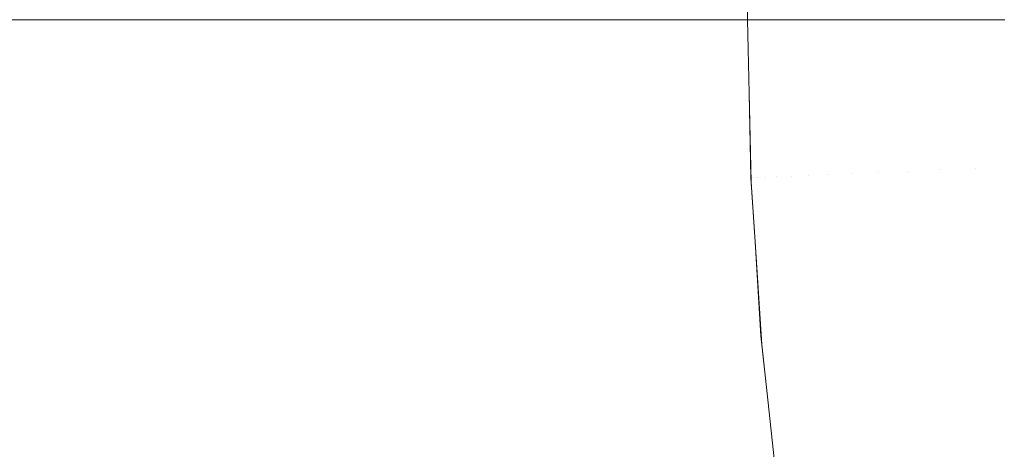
# Model space of a CAD drawing. Header units: centimetres. Extents: x -26 to 27.3, y -25.9 to -24.1.
# Tile 71 of 224: x -8.1565 to -8.1037, y -25.3829 to -25.3599. Entities that reach past the tile are written whole.
import ezdxf

# ---------------------------------------------------------------- set-up
doc = ezdxf.new("R2010")
doc.units = ezdxf.units.CM
doc.header["$LTSCALE"] = 2.54
doc.layers.add('Lucido design-1', color=7, linetype='Continuous')

# ---------------------------------------------------------------- blocks, each defined once
blk = doc.blocks.new('Gruppo-7-1')
at = {"color": 7, "linetype": 'Continuous', "lineweight": 9}
for points in [[(-25.917482, -24.159888, 1182.422727), (-25.917482, -25.759888, 1182.422727), (27.182518, -25.759888, 1182.422727), (27.182518, -24.159888, 1182.422727)], [(-8.117482, -25.359888, 1181.722727), (-8.117482, -24.159888, 1181.722727), (-8.117482, -24.159888, 1181.922727), (-8.117482, -25.359888, 1181.922727)]]:
    blk.add_3dface(points, dxfattribs=at)
for points, invisible_edges in [([(-8.117482, -24.159888, 1181.922727), (-8.117417, -24.159888, 1181.925802), (-8.117417, -25.359888, 1181.925802), (-8.117481, -25.359888, 1181.923272)], 10), ([(-8.117481, -25.359888, 1181.923272), (-8.117482, -25.359888, 1181.922727), (-8.117482, -24.159888, 1181.922727)], 8), ([(-8.117382, -25.359888, 1181.927202), (-8.117417, -25.359888, 1181.925802), (-8.117417, -24.159888, 1181.925802), (-8.117392, -24.159888, 1181.926971)], 10), ([(-8.117392, -24.159888, 1181.926971), (-8.117202, -24.159888, 1181.929946), (-8.117203, -25.359888, 1181.929946), (-8.117382, -25.359888, 1181.927202)], 10), ([(-8.117116, -25.359888, 1181.931277), (-8.117203, -25.359888, 1181.929946), (-8.117202, -24.159888, 1181.929946), (-8.117122, -24.159888, 1181.931208)], 10), ([(-8.117122, -24.159888, 1181.931208), (-8.116816, -24.159888, 1181.934082), (-8.116817, -25.359888, 1181.934082), (-8.117116, -25.359888, 1181.931277)], 10), ([(-8.116683, -25.359888, 1181.935341), (-8.116817, -25.359888, 1181.934082), (-8.116816, -24.159888, 1181.934082), (-8.116672, -24.159888, 1181.935429)], 10), ([(-8.116672, -24.159888, 1181.935429), (-8.116257, -24.159888, 1181.938202), (-8.11626, -25.359888, 1181.938202), (-8.116683, -25.359888, 1181.935341)], 10), ([(-8.116084, -25.359888, 1181.939388), (-8.11626, -25.359888, 1181.938202), (-8.116257, -24.159888, 1181.938202), (-8.116044, -24.159888, 1181.939627)], 10), ([(-8.116044, -24.159888, 1181.939627), (-8.115527, -24.159888, 1181.942298), (-8.115531, -25.359888, 1181.942299), (-8.116084, -25.359888, 1181.939388)], 10), ([(-8.11532, -25.359888, 1181.94341), (-8.115531, -25.359888, 1181.942299), (-8.115527, -24.159888, 1181.942298), (-8.115238, -24.159888, 1181.943795)], 10), ([(-8.159071, -25.359888, 1181.641568), (-8.156086, -25.359888, 1181.643793), (-8.155859, -25.370296, 1181.643793), (-8.159136, -25.370439, 1181.641348)], 14), ([(-8.155859, -25.370296, 1181.643793), (-8.156086, -25.359888, 1181.643793), (-8.155775, -25.359888, 1181.644046)], 9), ([(-8.155775, -25.359888, 1181.644046), (-8.152912, -25.359888, 1181.646368), (-8.152688, -25.370157, 1181.646368), (-8.155859, -25.370296, 1181.643793)], 14), ([(-8.152688, -25.370157, 1181.646368), (-8.152912, -25.359888, 1181.646368), (-8.152626, -25.359888, 1181.64662)], 9), ([(-8.152626, -25.359888, 1181.64662), (-8.149849, -25.359888, 1181.649067), (-8.149628, -25.370024, 1181.649067), (-8.152688, -25.370157, 1181.646368)], 14), ([(-8.149628, -25.370024, 1181.649067), (-8.149849, -25.359888, 1181.649067), (-8.149581, -25.359888, 1181.649323)], 9), ([(-8.149581, -25.359888, 1181.649323), (-8.146901, -25.359888, 1181.651887), (-8.146683, -25.369895, 1181.651887), (-8.149628, -25.370024, 1181.649067)], 14), ([(-8.146683, -25.369895, 1181.651887), (-8.146901, -25.359888, 1181.651887), (-8.146647, -25.359888, 1181.652151)], 9), ([(-8.146647, -25.359888, 1181.652151), (-8.144073, -25.359888, 1181.654822), (-8.143858, -25.369772, 1181.654822), (-8.146683, -25.369895, 1181.651887)], 14), ([(-8.143858, -25.369772, 1181.654822), (-8.144073, -25.359888, 1181.654822), (-8.143827, -25.359888, 1181.655099)], 9), ([(-8.143827, -25.359888, 1181.655099), (-8.14137, -25.359888, 1181.657866), (-8.141157, -25.369654, 1181.657866), (-8.143858, -25.369772, 1181.654822)], 14), ([(-8.141157, -25.369654, 1181.657866), (-8.14137, -25.359888, 1181.657866), (-8.141128, -25.359888, 1181.658162)], 9), ([(-8.141128, -25.359888, 1181.658162), (-8.138795, -25.359888, 1181.661015), (-8.138584, -25.369542, 1181.661015), (-8.141157, -25.369654, 1181.657866)], 14), ([(-8.138584, -25.369542, 1181.661015), (-8.138795, -25.359888, 1181.661015), (-8.138554, -25.359888, 1181.661336)], 9), ([(-8.138554, -25.359888, 1181.661336), (-8.136318, -25.359888, 1181.664312), (-8.13611, -25.369433, 1181.664312), (-8.138584, -25.369542, 1181.661015)], 14), ([(-8.13611, -25.369433, 1181.664312), (-8.136318, -25.359888, 1181.664312), (-8.136109, -25.359888, 1181.664615)], 9), ([(-8.136109, -25.359888, 1181.664615), (-8.134014, -25.359888, 1181.667653), (-8.133808, -25.369333, 1181.667653), (-8.13611, -25.369433, 1181.664312)], 14), ([(-8.133808, -25.369333, 1181.667653), (-8.134014, -25.359888, 1181.667653), (-8.133799, -25.359888, 1181.667995)], 9), ([(-8.133799, -25.359888, 1181.667995), (-8.13185, -25.359888, 1181.671083), (-8.131646, -25.369239, 1181.671083), (-8.133808, -25.369333, 1181.667653)], 14), ([(-8.131646, -25.369239, 1181.671083), (-8.13185, -25.359888, 1181.671083), (-8.131627, -25.359888, 1181.67147)], 9), ([(-8.131627, -25.359888, 1181.67147), (-8.129829, -25.359888, 1181.674593), (-8.129627, -25.36915, 1181.674593), (-8.131646, -25.369239, 1181.671083)], 14), ([(-8.129627, -25.36915, 1181.674593), (-8.129829, -25.359888, 1181.674593), (-8.129598, -25.359888, 1181.675034)], 9), ([(-8.129598, -25.359888, 1181.675034), (-8.127953, -25.359888, 1181.678179), (-8.127753, -25.369069, 1181.678179), (-8.129627, -25.36915, 1181.674593)], 14), ([(-8.127753, -25.369069, 1181.678179), (-8.127953, -25.359888, 1181.678179), (-8.127715, -25.359888, 1181.678682)], 9), ([(-8.127715, -25.359888, 1181.678682), (-8.126226, -25.359888, 1181.681833), (-8.126027, -25.368993, 1181.681833), (-8.127753, -25.369069, 1181.678179)], 14), ([(-8.126027, -25.368993, 1181.681833), (-8.126226, -25.359888, 1181.681833), (-8.125982, -25.359888, 1181.682408)], 9), ([(-8.125982, -25.359888, 1181.682408), (-8.124649, -25.359888, 1181.68555), (-8.124452, -25.368925, 1181.68555), (-8.126027, -25.368993, 1181.681833)], 14), ([(-8.124452, -25.368925, 1181.68555), (-8.124649, -25.359888, 1181.68555), (-8.124403, -25.359888, 1181.686204)], 9), ([(-8.124403, -25.359888, 1181.686204), (-8.123226, -25.359888, 1181.689324), (-8.12303, -25.368862, 1181.689324), (-8.124452, -25.368925, 1181.68555)], 14), ([(-8.12303, -25.368862, 1181.689324), (-8.123226, -25.359888, 1181.689324), (-8.12298, -25.359888, 1181.690066)], 9), ([(-8.12298, -25.359888, 1181.690066), (-8.121957, -25.359888, 1181.693147), (-8.121762, -25.368807, 1181.693147), (-8.12303, -25.368862, 1181.689324)], 14), ([(-8.121762, -25.368807, 1181.693147), (-8.121957, -25.359888, 1181.693147), (-8.121716, -25.359888, 1181.693986)], 9), ([(-8.121716, -25.359888, 1181.693986), (-8.120844, -25.359888, 1181.697014), (-8.120651, -25.368759, 1181.697014), (-8.121762, -25.368807, 1181.693147)], 14), ([(-8.120651, -25.368759, 1181.697014), (-8.120844, -25.359888, 1181.697014), (-8.120613, -25.359888, 1181.697959)], 9), ([(-8.120613, -25.359888, 1181.697959), (-8.119889, -25.359888, 1181.700917), (-8.119697, -25.368717, 1181.700917), (-8.120651, -25.368759, 1181.697014)], 14), ([(-8.119697, -25.368717, 1181.700917), (-8.119889, -25.359888, 1181.700917), (-8.119675, -25.359888, 1181.701977)], 9), ([(-8.119675, -25.359888, 1181.701977), (-8.119093, -25.359888, 1181.704851), (-8.118901, -25.368682, 1181.704851), (-8.119697, -25.368717, 1181.700917)], 14), ([(-8.118901, -25.368682, 1181.704851), (-8.119093, -25.359888, 1181.704851), (-8.118902, -25.359888, 1181.706034)], 9), ([(-8.118902, -25.359888, 1181.706034), (-8.118456, -25.359888, 1181.708808), (-8.118264, -25.368654, 1181.708808), (-8.118901, -25.368682, 1181.704851)], 14), ([(-8.118264, -25.368654, 1181.708808), (-8.118456, -25.359888, 1181.708808), (-8.118297, -25.359888, 1181.710123)], 9), ([(-8.118297, -25.359888, 1181.710123), (-8.117978, -25.359888, 1181.712782), (-8.117787, -25.368633, 1181.712782), (-8.118264, -25.368654, 1181.708808)], 14), ([(-8.117787, -25.368633, 1181.712782), (-8.117978, -25.359888, 1181.712782), (-8.117862, -25.359888, 1181.714236)], 9), ([(-8.117862, -25.359888, 1181.714236), (-8.11766, -25.359888, 1181.716767), (-8.117469, -25.36862, 1181.716767), (-8.117787, -25.368633, 1181.712782)], 14), ([(-8.117469, -25.36862, 1181.716767), (-8.11766, -25.359888, 1181.716767), (-8.117596, -25.359888, 1181.718368)], 9), ([(-8.117596, -25.359888, 1181.718368), (-8.117502, -25.359888, 1181.720755), (-8.117311, -25.368613, 1181.720755), (-8.117469, -25.36862, 1181.716767)], 14), ([(-8.117502, -25.359888, 1181.720755), (-8.117482, -25.359888, 1181.722727), (-8.117396, -25.363831, 1181.722727)], 8), ([(-8.117396, -25.363831, 1181.722727), (-8.117292, -25.368612, 1181.722727), (-8.117311, -25.368613, 1181.720755), (-8.117502, -25.359888, 1181.720755)], 14), ([(-8.117482, -25.359888, 1181.722727), (-8.117482, -25.359888, 1181.922727), (-8.117398, -25.363831, 1181.922727), (-8.117396, -25.363831, 1181.722727)], 4), ([(-8.117398, -25.363831, 1181.922727), (-8.117482, -25.359888, 1181.922727), (-8.117481, -25.359888, 1181.923272)], 8), ([(-8.117481, -25.359888, 1181.923272), (-8.1173, -25.368376, 1181.923272), (-8.117302, -25.368376, 1181.922727), (-8.117398, -25.363831, 1181.922727)], 11), ([(-8.117202, -25.368372, 1181.927202), (-8.1173, -25.368376, 1181.923272), (-8.117481, -25.359888, 1181.923272), (-8.117417, -25.359888, 1181.925802)], 11), ([(-8.117417, -25.359888, 1181.925802), (-8.117382, -25.359888, 1181.927202), (-8.117202, -25.368372, 1181.927202)], 10), ([(-8.116936, -25.368361, 1181.931277), (-8.117202, -25.368372, 1181.927202), (-8.117382, -25.359888, 1181.927202), (-8.117203, -25.359888, 1181.929946)], 11), ([(-8.117203, -25.359888, 1181.929946), (-8.117116, -25.359888, 1181.931277), (-8.116936, -25.368361, 1181.931277)], 10), ([(-8.116504, -25.368342, 1181.935341), (-8.116936, -25.368361, 1181.931277), (-8.117116, -25.359888, 1181.931277), (-8.116817, -25.359888, 1181.934082)], 11), ([(-8.116817, -25.359888, 1181.934082), (-8.116683, -25.359888, 1181.935341), (-8.116504, -25.368342, 1181.935341)], 10), ([(-8.115905, -25.368317, 1181.939388), (-8.116504, -25.368342, 1181.935341), (-8.116683, -25.359888, 1181.935341), (-8.11626, -25.359888, 1181.938202)], 11), ([(-8.11626, -25.359888, 1181.938202), (-8.116084, -25.359888, 1181.939388), (-8.115905, -25.368317, 1181.939388)], 10), ([(-8.115141, -25.368284, 1181.94341), (-8.115905, -25.368317, 1181.939388), (-8.116084, -25.359888, 1181.939388), (-8.115531, -25.359888, 1181.942299)], 11), ([(-8.115531, -25.359888, 1181.942299), (-8.11532, -25.359888, 1181.94341), (-8.115141, -25.368284, 1181.94341)], 10), ([(-8.114213, -25.368245, 1181.947402), (-8.115141, -25.368284, 1181.94341), (-8.11532, -25.359888, 1181.94341), (-8.114631, -25.359888, 1181.946365)], 11), ([(-8.114631, -25.359888, 1181.946365), (-8.11439, -25.359888, 1181.947402), (-8.114213, -25.368245, 1181.947402)], 10), ([(-8.11312, -25.368199, 1181.951355), (-8.114213, -25.368245, 1181.947402), (-8.11439, -25.359888, 1181.947402), (-8.113562, -25.359888, 1181.950395)], 11), ([(-8.113562, -25.359888, 1181.950395), (-8.113297, -25.359888, 1181.951355), (-8.11312, -25.368199, 1181.951355)], 10), ([(-8.111865, -25.368145, 1181.955264), (-8.11312, -25.368199, 1181.951355), (-8.113297, -25.359888, 1181.951355), (-8.112325, -25.359888, 1181.954379)], 11), ([(-8.112325, -25.359888, 1181.954379), (-8.112041, -25.359888, 1181.955264), (-8.111865, -25.368145, 1181.955264)], 10), ([(-8.11045, -25.368085, 1181.959121), (-8.111865, -25.368145, 1181.955264), (-8.112041, -25.359888, 1181.955264), (-8.110921, -25.359888, 1181.958312)], 11), ([(-8.110921, -25.359888, 1181.958312), (-8.110624, -25.359888, 1181.959121), (-8.11045, -25.368085, 1181.959121)], 10), ([(-8.108876, -25.368018, 1181.962921), (-8.11045, -25.368085, 1181.959121), (-8.110624, -25.359888, 1181.959121), (-8.109353, -25.359888, 1181.962187)], 11), ([(-8.109353, -25.359888, 1181.962187), (-8.109049, -25.359888, 1181.962921), (-8.108876, -25.368018, 1181.962921)], 10), ([(-8.107146, -25.367945, 1181.966655), (-8.108876, -25.368018, 1181.962921), (-8.109049, -25.359888, 1181.962921), (-8.107623, -25.359888, 1181.965996)], 11), ([(-8.107623, -25.359888, 1181.965996), (-8.107317, -25.359888, 1181.966655), (-8.107146, -25.367945, 1181.966655)], 10), ([(-8.105262, -25.367865, 1181.970318), (-8.107146, -25.367945, 1181.966655), (-8.107317, -25.359888, 1181.966655), (-8.105732, -25.359888, 1181.969733)], 11), ([(-8.105732, -25.359888, 1181.969733), (-8.105432, -25.359888, 1181.970318), (-8.105262, -25.367865, 1181.970318)], 10), ([(-8.103227, -25.367778, 1181.973903), (-8.105262, -25.367865, 1181.970318), (-8.105432, -25.359888, 1181.970318), (-8.103686, -25.359888, 1181.973392)], 11), ([(-8.117292, -25.368612, 1181.722727), (-8.117396, -25.363831, 1181.722727), (-8.117398, -25.363831, 1181.922727), (-8.117302, -25.368376, 1181.922727)], 10), ([(-8.104754, -25.375827, 1181.970318), (-8.105262, -25.367865, 1181.970318), (-8.103227, -25.367778, 1181.973903), (-8.102725, -25.375654, 1181.973903)], 15), ([(-8.11676, -25.376849, 1181.923272), (-8.1173, -25.368376, 1181.923272), (-8.117202, -25.368372, 1181.927202), (-8.116662, -25.376841, 1181.927202)], 15), ([(-8.116662, -25.376841, 1181.927202), (-8.117202, -25.368372, 1181.927202), (-8.116936, -25.368361, 1181.931277), (-8.116397, -25.376818, 1181.931277)], 15), ([(-8.116397, -25.376818, 1181.931277), (-8.116936, -25.368361, 1181.931277), (-8.116504, -25.368342, 1181.935341), (-8.115966, -25.376781, 1181.935341)], 15), ([(-8.115966, -25.376781, 1181.935341), (-8.116504, -25.368342, 1181.935341), (-8.115905, -25.368317, 1181.939388), (-8.115369, -25.376731, 1181.939388)], 15), ([(-8.115369, -25.376731, 1181.939388), (-8.115905, -25.368317, 1181.939388), (-8.115141, -25.368284, 1181.94341), (-8.114607, -25.376666, 1181.94341)], 15), ([(-8.114607, -25.376666, 1181.94341), (-8.115141, -25.368284, 1181.94341), (-8.114213, -25.368245, 1181.947402), (-8.113681, -25.376587, 1181.947402)], 15), ([(-8.113681, -25.376587, 1181.947402), (-8.114213, -25.368245, 1181.947402), (-8.11312, -25.368199, 1181.951355), (-8.112591, -25.376494, 1181.951355)], 15), ([(-8.112591, -25.376494, 1181.951355), (-8.11312, -25.368199, 1181.951355), (-8.111865, -25.368145, 1181.955264), (-8.11134, -25.376388, 1181.955264)], 15), ([(-8.11134, -25.376388, 1181.955264), (-8.111865, -25.368145, 1181.955264), (-8.11045, -25.368085, 1181.959121), (-8.109928, -25.376268, 1181.959121)], 15), ([(-8.109928, -25.376268, 1181.959121), (-8.11045, -25.368085, 1181.959121), (-8.108876, -25.368018, 1181.962921), (-8.108359, -25.376134, 1181.962921)], 15), ([(-8.108359, -25.376134, 1181.962921), (-8.108876, -25.368018, 1181.962921), (-8.107146, -25.367945, 1181.966655), (-8.106633, -25.375987, 1181.966655)], 15), ([(-8.106633, -25.375987, 1181.966655), (-8.107146, -25.367945, 1181.966655), (-8.105262, -25.367865, 1181.970318), (-8.104754, -25.375827, 1181.970318)], 15), ([(-8.123861, -25.377944, 1181.68555), (-8.124452, -25.368925, 1181.68555), (-8.12303, -25.368862, 1181.689324), (-8.122443, -25.37782, 1181.689324)], 15), ([(-8.122443, -25.37782, 1181.689324), (-8.12303, -25.368862, 1181.689324), (-8.121762, -25.368807, 1181.693147), (-8.121179, -25.377709, 1181.693147)], 15), ([(-8.121179, -25.377709, 1181.693147), (-8.121762, -25.368807, 1181.693147), (-8.120651, -25.368759, 1181.697014), (-8.120071, -25.377612, 1181.697014)], 15), ([(-8.120071, -25.377612, 1181.697014), (-8.120651, -25.368759, 1181.697014), (-8.119697, -25.368717, 1181.700917), (-8.119119, -25.377529, 1181.700917)], 15), ([(-8.119119, -25.377529, 1181.700917), (-8.119697, -25.368717, 1181.700917), (-8.118901, -25.368682, 1181.704851), (-8.118326, -25.37746, 1181.704851)], 15), ([(-8.118326, -25.37746, 1181.704851), (-8.118901, -25.368682, 1181.704851), (-8.118264, -25.368654, 1181.708808), (-8.117691, -25.377404, 1181.708808)], 15), ([(-8.117691, -25.377404, 1181.708808), (-8.118264, -25.368654, 1181.708808), (-8.117787, -25.368633, 1181.712782), (-8.117215, -25.377362, 1181.712782)], 15), ([(-8.117215, -25.377362, 1181.712782), (-8.117787, -25.368633, 1181.712782), (-8.117469, -25.36862, 1181.716767), (-8.116898, -25.377335, 1181.716767)], 15), ([(-8.116898, -25.377335, 1181.716767), (-8.117469, -25.36862, 1181.716767), (-8.117311, -25.368613, 1181.720755), (-8.11674, -25.377321, 1181.720755)], 15), ([(-8.117311, -25.368613, 1181.720755), (-8.117292, -25.368612, 1181.722727), (-8.117082, -25.371806, 1181.722727)], 9), ([(-8.117082, -25.371806, 1181.722727), (-8.116721, -25.377319, 1181.722727), (-8.11674, -25.377321, 1181.720755), (-8.117311, -25.368613, 1181.720755)], 14), ([(-8.117302, -25.368376, 1181.922727), (-8.117083, -25.371806, 1181.922727), (-8.117082, -25.371806, 1181.722727), (-8.117292, -25.368612, 1181.722727)], 10), ([(-8.117083, -25.371806, 1181.922727), (-8.117302, -25.368376, 1181.922727), (-8.1173, -25.368376, 1181.923272)], 10), ([(-8.1173, -25.368376, 1181.923272), (-8.11676, -25.376849, 1181.923272), (-8.116762, -25.376849, 1181.922727), (-8.117083, -25.371806, 1181.922727)], 11), ([(-8.135485, -25.378961, 1181.664312), (-8.13611, -25.369433, 1181.664312), (-8.133808, -25.369333, 1181.667653), (-8.13319, -25.37876, 1181.667653)], 15), ([(-8.13319, -25.37876, 1181.667653), (-8.133808, -25.369333, 1181.667653), (-8.131646, -25.369239, 1181.671083), (-8.131034, -25.378571, 1181.671083)], 15), ([(-8.131034, -25.378571, 1181.671083), (-8.131646, -25.369239, 1181.671083), (-8.129627, -25.36915, 1181.674593), (-8.129021, -25.378395, 1181.674593)], 15), ([(-8.129021, -25.378395, 1181.674593), (-8.129627, -25.36915, 1181.674593), (-8.127753, -25.369069, 1181.678179), (-8.127152, -25.378232, 1181.678179)], 15), ([(-8.127152, -25.378232, 1181.678179), (-8.127753, -25.369069, 1181.678179), (-8.126027, -25.368993, 1181.681833), (-8.125432, -25.378081, 1181.681833)], 15), ([(-8.125432, -25.378081, 1181.681833), (-8.126027, -25.368993, 1181.681833), (-8.124452, -25.368925, 1181.68555), (-8.123861, -25.377944, 1181.68555)], 15), ([(-8.148965, -25.38014, 1181.649067), (-8.149628, -25.370024, 1181.649067), (-8.146683, -25.369895, 1181.651887), (-8.146028, -25.379883, 1181.651887)], 15), ([(-8.146028, -25.379883, 1181.651887), (-8.146683, -25.369895, 1181.651887), (-8.143858, -25.369772, 1181.654822), (-8.143211, -25.379637, 1181.654822)], 15), ([(-8.143211, -25.379637, 1181.654822), (-8.143858, -25.369772, 1181.654822), (-8.141157, -25.369654, 1181.657866), (-8.140518, -25.379401, 1181.657866)], 15), ([(-8.140518, -25.379401, 1181.657866), (-8.141157, -25.369654, 1181.657866), (-8.138584, -25.369542, 1181.661015), (-8.137953, -25.379177, 1181.661015)], 15), ([(-8.137953, -25.379177, 1181.661015), (-8.138584, -25.369542, 1181.661015), (-8.13611, -25.369433, 1181.664312), (-8.135485, -25.378961, 1181.664312)], 15), ([(-8.158446, -25.38097, 1181.641348), (-8.159136, -25.370439, 1181.641348), (-8.155859, -25.370296, 1181.643793), (-8.155179, -25.380684, 1181.643793)], 15), ([(-8.155179, -25.380684, 1181.643793), (-8.155859, -25.370296, 1181.643793), (-8.152688, -25.370157, 1181.646368), (-8.152017, -25.380407, 1181.646368)], 15), ([(-8.152017, -25.380407, 1181.646368), (-8.152688, -25.370157, 1181.646368), (-8.149628, -25.370024, 1181.649067), (-8.148965, -25.38014, 1181.649067)], 15), ([(-8.116721, -25.377319, 1181.722727), (-8.117082, -25.371806, 1181.722727), (-8.117083, -25.371806, 1181.922727), (-8.116762, -25.376849, 1181.922727)], 10), ([(-8.103909, -25.383761, 1181.970318), (-8.104754, -25.375827, 1181.970318), (-8.102725, -25.375654, 1181.973903), (-8.101889, -25.383502, 1181.973903)], 15), ([(-8.110465, -25.3846, 1181.955264), (-8.11134, -25.376388, 1181.955264), (-8.109928, -25.376268, 1181.959121), (-8.10906, -25.38442, 1181.959121)], 15), ([(-8.10906, -25.38442, 1181.959121), (-8.109928, -25.376268, 1181.959121), (-8.108359, -25.376134, 1181.962921), (-8.107497, -25.38422, 1181.962921)], 15), ([(-8.107497, -25.38422, 1181.962921), (-8.108359, -25.376134, 1181.962921), (-8.106633, -25.375987, 1181.966655), (-8.10578, -25.384, 1181.966655)], 15), ([(-8.10578, -25.384, 1181.966655), (-8.106633, -25.375987, 1181.966655), (-8.104754, -25.375827, 1181.970318), (-8.103909, -25.383761, 1181.970318)], 15), ([(-8.115763, -25.385279, 1181.927202), (-8.116662, -25.376841, 1181.927202), (-8.116397, -25.376818, 1181.931277), (-8.115499, -25.385245, 1181.931277)], 15), ([(-8.115499, -25.385245, 1181.931277), (-8.116397, -25.376818, 1181.931277), (-8.115966, -25.376781, 1181.935341), (-8.11507, -25.38519, 1181.935341)], 15), ([(-8.11507, -25.38519, 1181.935341), (-8.115966, -25.376781, 1181.935341), (-8.115369, -25.376731, 1181.939388), (-8.114476, -25.385114, 1181.939388)], 15), ([(-8.114476, -25.385114, 1181.939388), (-8.115369, -25.376731, 1181.939388), (-8.114607, -25.376666, 1181.94341), (-8.113717, -25.385017, 1181.94341)], 15), ([(-8.113717, -25.385017, 1181.94341), (-8.114607, -25.376666, 1181.94341), (-8.113681, -25.376587, 1181.947402), (-8.112795, -25.384899, 1181.947402)], 15), ([(-8.112795, -25.384899, 1181.947402), (-8.113681, -25.376587, 1181.947402), (-8.112591, -25.376494, 1181.951355), (-8.111711, -25.38476, 1181.951355)], 15), ([(-8.111711, -25.38476, 1181.951355), (-8.112591, -25.376494, 1181.951355), (-8.11134, -25.376388, 1181.955264), (-8.110465, -25.3846, 1181.955264)], 15), ([(-8.116263, -25.386058, 1181.712782), (-8.117215, -25.377362, 1181.712782), (-8.116898, -25.377335, 1181.716767), (-8.115947, -25.386016, 1181.716767)], 15), ([(-8.115947, -25.386016, 1181.716767), (-8.116898, -25.377335, 1181.716767), (-8.11674, -25.377321, 1181.720755), (-8.11579, -25.385996, 1181.720755)], 15), ([(-8.116762, -25.376849, 1181.922727), (-8.11645, -25.379774, 1181.922727), (-8.116452, -25.379774, 1181.722727), (-8.116721, -25.377319, 1181.722727)], 10), ([(-8.11645, -25.379774, 1181.922727), (-8.116762, -25.376849, 1181.922727), (-8.11676, -25.376849, 1181.923272)], 10), ([(-8.115861, -25.385291, 1181.923272), (-8.11676, -25.376849, 1181.923272), (-8.116662, -25.376841, 1181.927202), (-8.115763, -25.385279, 1181.927202)], 15), ([(-8.11676, -25.376849, 1181.923272), (-8.115861, -25.385291, 1181.923272), (-8.115862, -25.385292, 1181.922727), (-8.11645, -25.379774, 1181.922727)], 11), ([(-8.11674, -25.377321, 1181.720755), (-8.116721, -25.377319, 1181.722727), (-8.116452, -25.379774, 1181.722727)], 9), ([(-8.116452, -25.379774, 1181.722727), (-8.115771, -25.385993, 1181.722727), (-8.11579, -25.385996, 1181.720755), (-8.11674, -25.377321, 1181.720755)], 14), ([(-8.122877, -25.386929, 1181.68555), (-8.123861, -25.377944, 1181.68555), (-8.122443, -25.37782, 1181.689324), (-8.121466, -25.386743, 1181.689324)], 15), ([(-8.121466, -25.386743, 1181.689324), (-8.122443, -25.37782, 1181.689324), (-8.121179, -25.377709, 1181.693147), (-8.120208, -25.386577, 1181.693147)], 15), ([(-8.120208, -25.386577, 1181.693147), (-8.121179, -25.377709, 1181.693147), (-8.120071, -25.377612, 1181.697014), (-8.119105, -25.386432, 1181.697014)], 15), ([(-8.119105, -25.386432, 1181.697014), (-8.120071, -25.377612, 1181.697014), (-8.119119, -25.377529, 1181.700917), (-8.118158, -25.386307, 1181.700917)], 15), ([(-8.118158, -25.386307, 1181.700917), (-8.119119, -25.377529, 1181.700917), (-8.118326, -25.37746, 1181.704851), (-8.117368, -25.386203, 1181.704851)], 15), ([(-8.117368, -25.386203, 1181.704851), (-8.118326, -25.37746, 1181.704851), (-8.117691, -25.377404, 1181.708808), (-8.116736, -25.38612, 1181.708808)], 15), ([(-8.116736, -25.38612, 1181.708808), (-8.117691, -25.377404, 1181.708808), (-8.117215, -25.377362, 1181.712782), (-8.116263, -25.386058, 1181.712782)], 15), ([(-8.130016, -25.387869, 1181.671083), (-8.131034, -25.378571, 1181.671083), (-8.129021, -25.378395, 1181.674593), (-8.128012, -25.387605, 1181.674593)], 15), ([(-8.128012, -25.387605, 1181.674593), (-8.129021, -25.378395, 1181.674593), (-8.127152, -25.378232, 1181.678179), (-8.126152, -25.38736, 1181.678179)], 15), ([(-8.126152, -25.38736, 1181.678179), (-8.127152, -25.378232, 1181.678179), (-8.125432, -25.378081, 1181.681833), (-8.12444, -25.387135, 1181.681833)], 15), ([(-8.12444, -25.387135, 1181.681833), (-8.125432, -25.378081, 1181.681833), (-8.123861, -25.377944, 1181.68555), (-8.122877, -25.386929, 1181.68555)], 15), ([(-8.134446, -25.388452, 1181.664312), (-8.135485, -25.378961, 1181.664312), (-8.13319, -25.37876, 1181.667653), (-8.132162, -25.388151, 1181.667653)], 15), ([(-8.132162, -25.388151, 1181.667653), (-8.13319, -25.37876, 1181.667653), (-8.131034, -25.378571, 1181.671083), (-8.130016, -25.387869, 1181.671083)], 15), ([(-8.142135, -25.389464, 1181.654822), (-8.143211, -25.379637, 1181.654822), (-8.140518, -25.379401, 1181.657866), (-8.139454, -25.389111, 1181.657866)], 15), ([(-8.139454, -25.389111, 1181.657866), (-8.140518, -25.379401, 1181.657866), (-8.137953, -25.379177, 1181.661015), (-8.136902, -25.388775, 1181.661015)], 15), ([(-8.136902, -25.388775, 1181.661015), (-8.137953, -25.379177, 1181.661015), (-8.135485, -25.378961, 1181.664312), (-8.134446, -25.388452, 1181.664312)], 15), ([(-8.147861, -25.390218, 1181.649067), (-8.148965, -25.38014, 1181.649067), (-8.146028, -25.379883, 1181.651887), (-8.144938, -25.389833, 1181.651887)], 15), ([(-8.144938, -25.389833, 1181.651887), (-8.146028, -25.379883, 1181.651887), (-8.143211, -25.379637, 1181.654822), (-8.142135, -25.389464, 1181.654822)], 15), ([(-8.115771, -25.385993, 1181.722727), (-8.116452, -25.379774, 1181.722727), (-8.11645, -25.379774, 1181.922727), (-8.115862, -25.385292, 1181.922727)], 10), ([(-8.154045, -25.391032, 1181.643793), (-8.155179, -25.380684, 1181.643793), (-8.152017, -25.380407, 1181.646368), (-8.150898, -25.390618, 1181.646368)], 15), ([(-8.150898, -25.390618, 1181.646368), (-8.152017, -25.380407, 1181.646368), (-8.148965, -25.38014, 1181.649067), (-8.147861, -25.390218, 1181.649067)], 15), ([(-8.157297, -25.39146, 1181.641348), (-8.158446, -25.38097, 1181.641348), (-8.155179, -25.380684, 1181.643793), (-8.154045, -25.391032, 1181.643793)], 15)]:
    blk.add_3dface(points, dxfattribs=dict(at, invisible_edges=invisible_edges))

msp = doc.modelspace()

# ---------------------------------------------------------------- block references
at = {"layer": 'Lucido design-1', "color": 7}
msp.add_blockref('Gruppo-7-1', (0, 0), dxfattribs=at)

doc.saveas('drawing.dxf')
